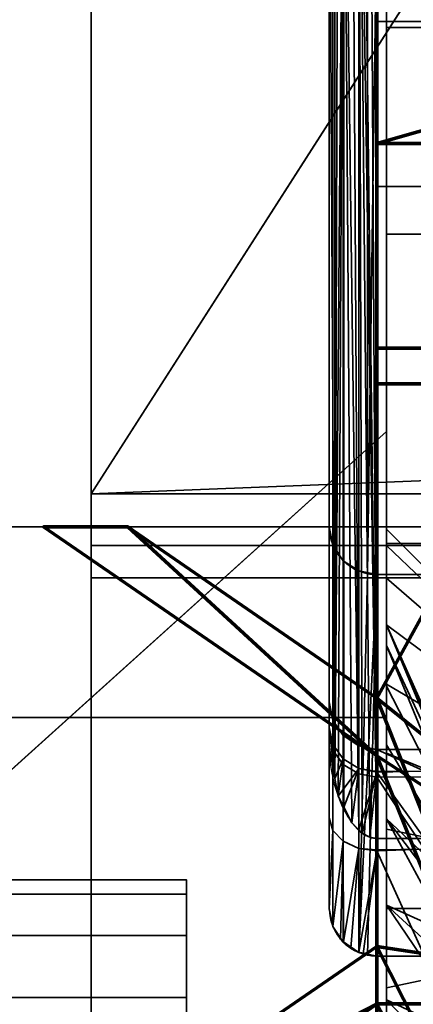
# Model space of a CAD drawing. Header units: millimetres. Extents: x -527 to 5177, y -116 to 161.
# Tile 49 of 256: x -324.75 to -320.62, y -14.31 to -3.98. Entities that reach past the tile are written whole.
import ezdxf

# ---------------------------------------------------------------- set-up
doc = ezdxf.new("R2010")
doc.units = ezdxf.units.MM
doc.layers.add('151', color=7, linetype='Continuous', true_color=0xffffff)

# ---------------------------------------------------------------- blocks, each defined once
blk = doc.blocks.new('UG_SURFACE_001')
at = {"layer": '151', "color": 252, "linetype": 'Continuous', "lineweight": 35}
for points in [[(527, -9.3, 2212.25), (527, 142.4, 2212.25), (-527, 142.4, 2212.25), (-527, -9.3, 2212.25)], [(-377, -9.3, 2062.25), (-377, 142.4, 2062.25), (377, 142.4, 2062.25), (377, -9.3, 2062.25)], [(527, -9.3, 2212.25), (-527, -9.3, 2212.25), (-377, -9.3, 2062.25), (377, -9.3, 2062.25)]]:
    blk.add_3dface(points, dxfattribs=at)
blk = doc.blocks.new('UG_SURFACE_014')
at = {"layer": '151', "color": 252, "linetype": 'Continuous', "lineweight": 35}
for points in [[(-320.9, -4.061, 1195.827), (-317.9, -4.061, 1195.827), (-317.9, -3.3, 1192), (-320.9, -3.3, 1192)], [(-320.9, -3.3, 977), (-317.9, -3.3, 977), (-317.9, -4.061, 973.173), (-320.9, -4.061, 973.173)], [(-320.9, -11.3, 1037), (-320.9, -3.3, 977), (-320.9, -10.327, 1012.523)], [(-320.9, -10.545, 1010.455), (-320.9, -3.3, 977), (-320.9, -9.322, 979.918), (-320.9, -9.836, 981.5)], [(-320.9, -3.3, 977), (-320.9, -4.061, 973.173), (-320.9, -10.327, 976.823), (-320.9, -9.496, 978.264)], [(-320.9, -9.496, 978.264), (-320.9, -9.322, 979.918), (-320.9, -3.3, 977)], [(-320.9, -3.3, 977), (-320.9, -10.545, 1010.455), (-320.9, -10.327, 1012.523)], [(-320.9, -19.05, 1091.75), (-320.9, -3.3, 1091.75), (-320.9, -11.3, 1067), (-320.9, -18.8, 1067)], [(-320.9, -4.061, 1195.827), (-320.9, -3.3, 1192), (-320.9, -9.322, 1189.918), (-320.9, -9.836, 1191.5)], [(-320.9, -3.3, 1192), (-320.9, -9.496, 1188.264), (-320.9, -9.322, 1189.918)], [(-320.9, -10.327, 1186.823), (-320.9, -9.496, 1188.264), (-320.9, -3.3, 1192), (-320.9, -16.8, 1147.5)], [(-320.9, -3.3, 1192), (-320.9, -8.3, 1144), (-320.9, -16.8, 1144), (-320.9, -16.8, 1147.5)], [(-320.9, -3.3, 1192), (-320.9, -3.3, 1091.75), (-320.9, -8.3, 1120), (-320.9, -8.3, 1144)], [(-320.9, -3.3, 1091.75), (-320.9, -16.8, 1116.5), (-320.9, -16.8, 1120), (-320.9, -8.3, 1120)], [(-320.9, -3.3, 1091.75), (-320.9, -19.05, 1091.75), (-320.9, -19.05, 1116.5), (-320.9, -16.8, 1116.5)], [(-320.9, -11.3, 1037), (-320.9, -11.3, 1067), (-320.9, -3.3, 1091.75), (-320.9, -3.3, 977)], [(-320.9, -6.229, 1199.071), (-317.9, -6.229, 1199.071), (-317.9, -4.061, 1195.827), (-320.9, -4.061, 1195.827)], [(-320.9, -4.061, 973.173), (-317.9, -4.061, 973.173), (-317.9, -6.229, 969.929), (-320.9, -6.229, 969.929)], [(-320.9, -11.673, 975.846), (-320.9, -10.327, 976.823), (-320.9, -4.061, 973.173), (-320.9, -6.229, 969.929)], [(-320.9, -9.836, 1191.5), (-320.9, -10.949, 1192.736), (-320.9, -6.229, 1199.071), (-320.9, -4.061, 1195.827)], [(-320.9, -9.473, 1201.239), (-317.9, -9.473, 1201.239), (-317.9, -6.229, 1199.071), (-320.9, -6.229, 1199.071)], [(-320.9, -6.229, 969.929), (-317.9, -6.229, 969.929), (-317.9, -9.473, 967.761), (-320.9, -9.473, 967.761)], [(-320.9, -6.229, 969.929), (-320.9, -9.473, 967.761), (-320.9, -11.673, 975.846)], [(-320.9, -10.949, 1192.736), (-320.9, -12.468, 1193.413), (-320.9, -9.473, 1201.239), (-320.9, -6.229, 1199.071)], [(-330.344, -16.8, 1120), (-320.9, -8.3, 1120), (-320.9, -16.8, 1120)], [(-320.9, -8.3, 1144), (-330.344, -16.8, 1144), (-320.9, -16.8, 1144)], [(-330.344, -16.8, 1144), (-320.9, -8.3, 1144), (-320.9, -8.3, 1120), (-330.344, -16.8, 1120)], [(-319.4, -10.922, 978.727), (-319.4, -10.814, 979.761), (-320.9, -9.322, 979.918), (-320.9, -9.496, 978.264)], [(-319.4, -10.814, 979.761), (-319.4, -11.135, 980.75), (-320.9, -9.836, 981.5), (-320.9, -9.322, 979.918)], [(-319.4, -10.922, 1188.727), (-319.4, -10.814, 1189.761), (-320.9, -9.322, 1189.918), (-320.9, -9.496, 1188.264)], [(-319.4, -10.814, 1189.761), (-319.4, -11.135, 1190.75), (-320.9, -9.836, 1191.5), (-320.9, -9.322, 1189.918)], [(-320.9, -13.3, 1202), (-317.9, -13.3, 1202), (-317.9, -9.473, 1201.239), (-320.9, -9.473, 1201.239)], [(-320.9, -9.473, 967.761), (-317.9, -9.473, 967.761), (-317.9, -13.3, 967), (-320.9, -13.3, 967)], [(-320.9, -13.3, 975.5), (-320.9, -11.673, 975.846), (-320.9, -9.473, 967.761), (-320.9, -13.3, 967)], [(-320.9, -13.3, 1202), (-320.9, -9.473, 1201.239), (-320.9, -12.468, 1193.413)], [(-319.4, -11.442, 977.827), (-319.4, -10.922, 978.727), (-320.9, -9.496, 978.264), (-320.9, -10.327, 976.823)], [(-319.4, -11.442, 1187.827), (-319.4, -10.922, 1188.727), (-320.9, -9.496, 1188.264), (-320.9, -10.327, 1186.823)], [(-319.4, -11.135, 980.75), (-319.4, -11.831, 981.523), (-320.9, -10.949, 982.736), (-320.9, -9.836, 981.5)], [(-319.4, -11.135, 1190.75), (-319.4, -11.831, 1191.523), (-320.9, -10.949, 1192.736), (-320.9, -9.836, 1191.5)], [(-320.9, -10.545, 1010.455), (-320.9, -9.836, 981.5), (-320.9, -10.949, 982.736)], [(-319.4, -12.283, 977.216), (-319.4, -11.442, 977.827), (-320.9, -10.327, 976.823), (-320.9, -11.673, 975.846)], [(-319.4, -12.283, 1187.216), (-319.4, -11.442, 1187.827), (-320.9, -10.327, 1186.823), (-320.9, -11.673, 1185.846)], [(-320.9, -10.327, 1012.523), (-319.898, -12.565, 1012.287), (-319.898, -12.742, 1012.831)], [(-320.9, -10.327, 1012.523), (-320.9, -10.545, 1010.455), (-319.898, -12.685, 1011.15), (-319.898, -12.625, 1011.719)], [(-319.898, -12.625, 1011.719), (-319.898, -12.565, 1012.287), (-320.9, -10.327, 1012.523)], [(-319.898, -12.742, 1012.831), (-319.898, -12.918, 1013.375), (-320.9, -10.97, 1014.5), (-320.9, -10.327, 1012.523)], [(-320.9, -10.327, 1012.523), (-320.9, -10.97, 1014.5), (-320.9, -11.3, 1037)], [(-320.9, -11.673, 1185.846), (-320.9, -10.327, 1186.823), (-320.9, -16.8, 1147.5)], [(-320.9, -10.545, 1010.455), (-320.9, -11.584, 1008.654), (-319.898, -13.256, 1010.16), (-319.898, -12.97, 1010.655)], [(-319.898, -12.97, 1010.655), (-319.898, -12.685, 1011.15), (-320.9, -10.545, 1010.455)], [(-320.9, -11.584, 1008.654), (-320.9, -10.545, 1010.455), (-320.9, -10.949, 982.736)], [(-319.4, -11.831, 981.523), (-319.4, -12.78, 981.945), (-320.9, -12.468, 983.413), (-320.9, -10.949, 982.736)], [(-319.4, -11.831, 1191.523), (-319.4, -12.78, 1191.945), (-320.9, -12.468, 1193.413), (-320.9, -10.949, 1192.736)], [(-320.9, -10.949, 982.736), (-320.9, -12.468, 983.413), (-320.9, -13.266, 1007.432), (-320.9, -11.584, 1008.654)], [(-320.9, -12.361, 1016.045), (-320.9, -10.97, 1014.5), (-319.898, -12.918, 1013.375), (-319.898, -13.301, 1013.8)], [(-320.9, -10.97, 1014.5), (-320.9, -12.361, 1016.045), (-320.9, -11.3, 1037)], [(-320.9, -11.3, 1037), (-340.9, -11.3, 1037), (-340.9, -11.3, 1067), (-320.9, -11.3, 1067)], [(-320.9, -18.8, 1037), (-340.9, -18.8, 1037), (-340.9, -11.3, 1037), (-320.9, -11.3, 1037)], [(-320.9, -11.3, 1067), (-340.9, -11.3, 1067), (-340.9, -18.8, 1067), (-320.9, -18.8, 1067)], [(-320.9, -11.3, 1037), (-320.9, -12.361, 1016.045), (-320.9, -14.26, 1016.891)], [(-320.9, -14.26, 1016.891), (-320.9, -16.34, 1016.891), (-320.9, -18.8, 1037), (-320.9, -11.3, 1037)], [(-319.898, -13.719, 1009.824), (-319.898, -13.256, 1010.16), (-320.9, -11.584, 1008.654), (-320.9, -13.266, 1007.432)], [(-319.4, -13.3, 977), (-319.4, -12.283, 977.216), (-320.9, -11.673, 975.846), (-320.9, -13.3, 975.5)], [(-319.4, -13.3, 1187), (-319.4, -12.283, 1187.216), (-320.9, -11.673, 1185.846), (-320.9, -13.3, 1185.5)], [(-320.9, -13.3, 1185.5), (-320.9, -11.673, 1185.846), (-320.9, -16.8, 1147.5)], [(-320.9, -12.361, 1016.045), (-319.898, -13.684, 1014.225), (-319.898, -14.206, 1014.457)], [(-319.898, -13.301, 1013.8), (-319.898, -13.684, 1014.225), (-320.9, -12.361, 1016.045)], [(-319.898, -14.206, 1014.457), (-319.898, -14.728, 1014.69), (-320.9, -14.26, 1016.891), (-320.9, -12.361, 1016.045)], [(-319.4, -12.78, 981.945), (-319.4, -13.82, 981.945), (-320.9, -14.132, 983.413), (-320.9, -12.468, 983.413)], [(-319.4, -12.78, 1191.945), (-319.4, -13.82, 1191.945), (-320.9, -14.132, 1193.413), (-320.9, -12.468, 1193.413)], [(-320.9, -15.3, 1007), (-320.9, -13.266, 1007.432), (-320.9, -12.468, 983.413), (-320.9, -14.132, 983.413)], [(-320.9, -12.468, 1193.413), (-320.9, -14.132, 1193.413), (-320.9, -17.127, 1201.239), (-320.9, -13.3, 1202)], [(-320.9, -13.266, 1007.432), (-319.898, -14.181, 1009.488), (-319.898, -13.719, 1009.824)], [(-320.9, -13.266, 1007.432), (-320.9, -15.3, 1007), (-319.898, -15.3, 1009.25), (-319.898, -14.741, 1009.369)], [(-319.898, -14.741, 1009.369), (-319.898, -14.181, 1009.488), (-320.9, -13.266, 1007.432)], [(-320.9, -17.127, 1201.239), (-317.9, -17.127, 1201.239), (-317.9, -13.3, 1202), (-320.9, -13.3, 1202)], [(-320.9, -13.3, 967), (-317.9, -13.3, 967), (-317.9, -17.127, 967.761), (-320.9, -17.127, 967.761)], [(-319.4, -14.317, 977.216), (-319.4, -13.3, 977), (-320.9, -13.3, 975.5), (-320.9, -14.927, 975.846)], [(-319.4, -14.317, 1187.216), (-319.4, -13.3, 1187), (-320.9, -13.3, 1185.5), (-320.9, -14.927, 1185.846)], [(-320.9, -13.3, 975.5), (-320.9, -13.3, 967), (-320.9, -17.127, 967.761)], [(-320.9, -17.127, 967.761), (-320.9, -19.05, 969.046), (-320.9, -14.927, 975.846), (-320.9, -13.3, 975.5)], [(-320.9, -16.8, 1147.5), (-320.9, -19.05, 1147.5), (-320.9, -14.927, 1185.846), (-320.9, -13.3, 1185.5)], [(-319.4, -13.82, 981.945), (-319.4, -14.769, 981.523), (-320.9, -15.651, 982.736), (-320.9, -14.132, 983.413)], [(-319.4, -13.82, 1191.945), (-319.4, -14.769, 1191.523), (-320.9, -15.651, 1192.736), (-320.9, -14.132, 1193.413)], [(-320.9, -17.334, 1007.432), (-320.9, -14.132, 983.413), (-320.9, -15.651, 982.736)], [(-320.9, -14.132, 983.413), (-320.9, -17.334, 1007.432), (-320.9, -15.3, 1007)], [(-320.9, -14.132, 1193.413), (-320.9, -15.651, 1192.736), (-320.9, -19.05, 1199.954), (-320.9, -17.127, 1201.239)], [(-320.9, -14.26, 1016.891), (-319.898, -14.728, 1014.69), (-319.898, -15.3, 1014.69)], [(-319.898, -15.3, 1014.69), (-319.898, -15.872, 1014.69), (-320.9, -16.34, 1016.891), (-320.9, -14.26, 1016.891)]]:
    blk.add_3dface(points, dxfattribs=at)
blk = doc.blocks.new('UG_SURFACE_015')
at = {"layer": '151', "color": 35, "linetype": 'Continuous', "lineweight": 35}
for points in [[(-321, -3.999, 1195.651), (-317, -3.999, 1195.651), (-317, -2.9, 1197.459), (-321, -2.9, 1197.459)], [(-321, -2.9, 1197.459), (-321, -2.9, 971.541), (-321, -3.999, 973.349)], [(-321, -3.999, 973.349), (-321, -5.728, 974.569), (-321, -2.9, 1197.459)], [(-321, -3.999, 1195.651), (-321, -2.9, 1197.459), (-321, -5.728, 974.569)], [(-321, -2.9, 971.541), (-317, -2.9, 971.541), (-317, -3.999, 973.349), (-321, -3.999, 973.349)], [(-321, -5.728, 1194.431), (-317, -5.728, 1194.431), (-317, -3.999, 1195.651), (-321, -3.999, 1195.651)], [(-321, -5.728, 1194.431), (-321, -3.999, 1195.651), (-321, -5.728, 974.569)], [(-321, -3.999, 973.349), (-317, -3.999, 973.349), (-317, -5.728, 974.569), (-321, -5.728, 974.569)], [(-317, -5.728, 1194.431), (-321, -5.728, 1194.431), (-321, -7.8, 1194), (-318, -7.8, 1194)], [(-321, -7.8, 1194), (-321, -5.728, 974.569), (-321, -7.8, 975)], [(-321, -7.8, 1194), (-321, -5.728, 1194.431), (-321, -5.728, 974.569)], [(-318, -7.8, 975), (-321, -7.8, 975), (-321, -5.728, 974.569), (-317, -5.728, 974.569)], [(-318, -17.6, 1194), (-318, -7.8, 1194), (-321, -7.8, 1194), (-321, -17.6, 1194)], [(-321, -17.6, 1194), (-321, -7.8, 1194), (-321, -7.8, 975), (-321, -17.6, 975)], [(-318, -7.8, 975), (-318, -17.6, 975), (-321, -17.6, 975), (-321, -7.8, 975)]]:
    blk.add_3dface(points, dxfattribs=at)
blk = doc.blocks.new('UG_SURFACE_016')
at = {"layer": '151', "color": 254, "linetype": 'Continuous', "lineweight": 35}
for points in [[(-321.155, -0.088, 30.475), (-321.19, -0.124, 30.459), (-321, -12.568, 30.5)], [(-321.074, -0.045, 30.495), (-321.155, -0.088, 30.475), (-321, -12.568, 30.5)], [(-321, -12.568, 30.5), (-321, -0.032, 30.5), (-321.074, -0.045, 30.495)], [(-321, -0.032, 30.5), (-321, -12.568, 30.5), (-320.5, -12.568, 30.5), (-320.5, -0.032, 30.5)], [(-321.263, -0.198, 30.425), (-321.346, -0.359, 30.347), (-321.19, -12.476, 30.459)], [(-321.19, -12.476, 30.459), (-321.19, -0.124, 30.459), (-321.263, -0.198, 30.425)], [(-321.19, -0.124, 30.459), (-321.155, -12.512, 30.475), (-321.074, -12.555, 30.495)], [(-321.19, -0.124, 30.459), (-321.19, -12.476, 30.459), (-321.155, -12.512, 30.475)], [(-321.074, -12.555, 30.495), (-321, -12.568, 30.5), (-321.19, -0.124, 30.459)], [(-321.5, -3.3, 24), (-321.5, -9.3, 24), (-321.5, -1.133, 26.521), (-321.5, -0.249, 25.247)], [(-321.347, -0.36, 30.347), (-321.441, -11.938, 30.186), (-321.407, -12.125, 30.29)], [(-321.441, -11.938, 30.186), (-321.347, -0.36, 30.347), (-321.407, -0.475, 30.29)], [(-321.407, -12.125, 30.29), (-321.347, -12.24, 30.347), (-321.347, -0.36, 30.347)], [(-321.346, -0.359, 30.347), (-321.347, -0.36, 30.347), (-321.347, -12.24, 30.347), (-321.263, -12.402, 30.425)], [(-321.263, -12.402, 30.425), (-321.19, -12.476, 30.459), (-321.346, -0.359, 30.347)], [(-321.407, -0.475, 30.29), (-321.441, -0.662, 30.186), (-321.441, -11.938, 30.186)], [(-321.441, -11.934, 30.184), (-321.441, -0.666, 30.184), (-321.5, -0.993, 30.002)], [(-321.441, -0.662, 30.186), (-321.441, -0.666, 30.184), (-321.441, -11.934, 30.184), (-321.441, -11.938, 30.186)], [(-321.5, -0.993, 30.002), (-321.5, -0.997, 30), (-321.5, -11.603, 30), (-321.5, -11.607, 30.002)], [(-321.5, -11.607, 30.002), (-321.441, -11.934, 30.184), (-321.5, -0.993, 30.002)], [(-321.5, -9.3, 24), (-321.5, -0.997, 30), (-321.5, -1.197, 29.563)], [(-321.5, -0.997, 30), (-321.5, -11.135, 28.036), (-321.5, -11.403, 29.563)], [(-321.5, -11.467, 26.521), (-321.5, -11.135, 28.036), (-321.5, -0.997, 30), (-321.5, -9.3, 24)], [(-321.5, -11.403, 29.563), (-321.5, -11.603, 30), (-321.5, -0.997, 30)], [(-321.5, -1.465, 28.036), (-321.5, -1.133, 26.521), (-321.5, -9.3, 24)], [(-321.5, -1.197, 29.563), (-321.5, -1.465, 28.036), (-321.5, -9.3, 24)], [(-321.191, -2.838, 12.538), (-321.191, -9.762, 12.538), (-321.354, -9.654, 12.646), (-321.354, -2.946, 12.646)], [(-321.098, -9.79, 12.51), (-321.191, -9.762, 12.538), (-321.191, -2.838, 12.538), (-321.098, -2.81, 12.51)], [(-321, -2.8, 12.5), (-321, -9.8, 12.5), (-321.098, -9.79, 12.51)], [(-321.098, -2.81, 12.51), (-321, -2.8, 12.5), (-321.098, -9.79, 12.51)], [(-321, -9.8, 12.5), (-321, -2.8, 12.5), (-320.5, -2.8, 12.5), (-320.5, -9.8, 12.5)], [(-321.354, -2.946, 12.646), (-321.354, -9.654, 12.646), (-321.462, -9.491, 12.809), (-321.462, -3.109, 12.809)], [(-321.462, -3.109, 12.809), (-321.462, -9.491, 12.809), (-321.5, -9.3, 13), (-321.5, -3.3, 13)], [(-321.5, -3.3, 24), (-321.5, -3.3, 13), (-321.5, -9.3, 13), (-321.5, -9.3, 24)], [(-321.5, -13.3, 24), (-321.5, -9.3, 24), (-321.462, -9.491, 23.809), (-321.462, -13.491, 23.809)], [(-321.5, -9.3, 24), (-321.5, -9.3, 13), (-321.462, -9.491, 12.809), (-321.462, -9.491, 23.809)], [(-321.5, -9.3, 24), (-321.5, -13.3, 24), (-321.5, -13.3, 24.565), (-321.5, -12.351, 25.247)], [(-321.5, -12.351, 25.247), (-321.5, -11.467, 26.521), (-321.5, -9.3, 24)], [(-321.462, -13.491, 23.809), (-321.462, -9.491, 23.809), (-321.354, -9.654, 23.646), (-321.354, -13.654, 23.646)], [(-321.462, -9.491, 23.809), (-321.462, -9.491, 12.809), (-321.354, -9.654, 12.646), (-321.354, -9.654, 23.646)], [(-321.354, -13.654, 23.646), (-321.354, -9.654, 23.646), (-321.191, -9.762, 23.538), (-321.191, -13.762, 23.538)], [(-321.354, -9.654, 23.646), (-321.354, -9.654, 12.646), (-321.191, -9.762, 12.538), (-321.191, -9.762, 23.538)], [(-321.191, -13.762, 23.538), (-321.191, -9.762, 23.538), (-321.098, -9.79, 23.51)], [(-321, -9.8, 23.5), (-321.098, -9.79, 23.51), (-321.191, -9.762, 12.538)], [(-321.191, -9.762, 12.538), (-321.098, -9.79, 12.51), (-321, -9.8, 23.5)], [(-321.098, -9.79, 23.51), (-321.191, -9.762, 23.538), (-321.191, -9.762, 12.538)], [(-321.191, -13.762, 23.538), (-321.098, -9.79, 23.51), (-321, -9.8, 23.5)], [(-321, -9.8, 23.5), (-321.098, -13.79, 23.51), (-321.191, -13.762, 23.538)], [(-321.098, -9.79, 12.51), (-321, -9.8, 12.5), (-321, -9.8, 23.5)], [(-321, -9.8, 23.5), (-321, -13.8, 23.5), (-321.098, -13.79, 23.51)], [(-321, -13.8, 23.5), (-321, -9.8, 23.5), (-320.5, -9.8, 23.5), (-320.5, -13.8, 23.5)], [(-321, -9.8, 23.5), (-321, -9.8, 12.5), (-320.5, -9.8, 12.5), (-320.5, -9.8, 23.5)], [(-321.5, -11.403, 29.563), (-321.5, -11.135, 28.036), (-321.462, -11.326, 28.04), (-321.462, -11.582, 29.494)], [(-321.5, -11.135, 28.036), (-321.5, -11.467, 26.521), (-321.462, -11.642, 26.598), (-321.462, -11.326, 28.04)], [(-321.462, -11.582, 29.494), (-321.462, -11.326, 28.04), (-321.354, -11.488, 28.044), (-321.354, -11.733, 29.436)], [(-321.462, -11.326, 28.04), (-321.462, -11.642, 26.598), (-321.354, -11.791, 26.663), (-321.354, -11.488, 28.044)], [(-321.5, -11.403, 29.563), (-321.441, -11.934, 30.184), (-321.5, -11.607, 30.002)], [(-321.441, -11.934, 30.184), (-321.5, -11.403, 29.563), (-321.462, -11.582, 29.494)], [(-321.5, -11.607, 30.002), (-321.5, -11.603, 30), (-321.5, -11.403, 29.563)], [(-321.5, -11.467, 26.521), (-321.5, -12.351, 25.247), (-321.462, -12.484, 25.384), (-321.462, -11.642, 26.598)], [(-321.354, -11.733, 29.436), (-321.354, -11.488, 28.044), (-321.191, -11.596, 28.046), (-321.191, -11.834, 29.397)], [(-321.354, -11.488, 28.044), (-321.354, -11.791, 26.663), (-321.191, -11.89, 26.706), (-321.191, -11.596, 28.046)], [(-321.462, -11.582, 29.494), (-321.441, -11.938, 30.186), (-321.441, -11.934, 30.184)], [(-321.441, -11.938, 30.186), (-321.462, -11.582, 29.494), (-321.354, -11.733, 29.436)], [(-321.462, -11.642, 26.598), (-321.462, -12.484, 25.384), (-321.354, -12.597, 25.501), (-321.354, -11.791, 26.663)], [(-321, -11.924, 26.729), (-321, -11.636, 28.039), (-321.191, -11.596, 28.046), (-321.191, -11.89, 26.706)], [(-321.191, -11.834, 29.397), (-321.191, -11.596, 28.046), (-321, -11.634, 28.047), (-321, -11.865, 29.359)], [(-321, -11.636, 28.039), (-321, -11.634, 28.047), (-321.191, -11.596, 28.046)], [(-320.5, -11.861, 29.36), (-321, -11.865, 29.359), (-321, -11.634, 28.047)], [(-321, -11.634, 28.047), (-320.5, -11.635, 28.038), (-320.5, -11.861, 29.36)], [(-321, -11.634, 28.047), (-321, -11.636, 28.039), (-320.5, -11.635, 28.038)], [(-320.5, -11.635, 28.038), (-321, -11.636, 28.039), (-321, -11.924, 26.729), (-320.5, -11.922, 26.729)], [(-321.354, -11.733, 29.436), (-321.407, -12.125, 30.29), (-321.441, -11.938, 30.186)], [(-321.407, -12.125, 30.29), (-321.354, -11.733, 29.436), (-321.191, -11.834, 29.397)], [(-321.191, -11.834, 29.397), (-321.347, -12.24, 30.347), (-321.407, -12.125, 30.29)], [(-321.354, -11.791, 26.663), (-321.354, -12.597, 25.501), (-321.191, -12.672, 25.579), (-321.191, -11.89, 26.706)], [(-321.263, -12.402, 30.425), (-321.347, -12.24, 30.347), (-321.191, -11.834, 29.397)], [(-321.191, -11.834, 29.397), (-321.19, -12.476, 30.459), (-321.263, -12.402, 30.425)], [(-321.191, -11.834, 29.397), (-321.19, -12.476, 30.459), (-321.19, -12.476, 30.459)], [(-321.19, -12.476, 30.459), (-321.191, -11.834, 29.397), (-321, -11.87, 29.383)], [(-321, -11.865, 29.359), (-321, -11.87, 29.383), (-321.191, -11.834, 29.397)], [(-321, -11.87, 29.383), (-321.155, -12.512, 30.475), (-321.19, -12.476, 30.459)], [(-321.074, -12.555, 30.495), (-321.155, -12.512, 30.475), (-321, -11.87, 29.383)], [(-321, -11.87, 29.383), (-321, -12.568, 30.5), (-321.074, -12.555, 30.495)], [(-321, -11.87, 29.383), (-320.5, -11.861, 29.36), (-320.5, -12.568, 30.5)], [(-321, -11.87, 29.383), (-321, -11.865, 29.359), (-320.5, -11.861, 29.36)], [(-320.5, -12.568, 30.5), (-321, -12.568, 30.5), (-321, -11.87, 29.383)], [(-321.191, -11.89, 26.706), (-321, -11.925, 26.721), (-321, -11.924, 26.729)], [(-321, -12.685, 25.626), (-321, -11.925, 26.721), (-321.191, -11.89, 26.706), (-321.191, -12.672, 25.579)], [(-320.5, -12.681, 25.623), (-320.5, -11.922, 26.729), (-321, -11.925, 26.721)], [(-320.5, -11.922, 26.729), (-321, -11.924, 26.729), (-321, -11.925, 26.721)], [(-321, -11.925, 26.721), (-321, -12.685, 25.626), (-320.5, -12.681, 25.623)], [(-321.462, -12.484, 25.384), (-321.5, -12.351, 25.247), (-321.5, -13.3, 24.565)], [(-321.462, -12.484, 25.384), (-321.5, -13.304, 24.567), (-321.464, -13.485, 24.68)], [(-321.5, -13.3, 24.565), (-321.5, -13.304, 24.567), (-321.462, -12.484, 25.384)], [(-321.464, -13.485, 24.68), (-321.461, -13.491, 24.683), (-321.462, -12.484, 25.384)], [(-321.354, -12.597, 25.501), (-321.462, -12.484, 25.384), (-321.461, -13.491, 24.683)], [(-321.461, -13.491, 24.683), (-321.461, -13.491, 24.683), (-321.462, -12.484, 25.384)], [(-321.461, -13.491, 24.683), (-321.382, -13.623, 24.767), (-321.354, -12.597, 25.501)], [(-321.382, -13.623, 24.767), (-321.351, -13.65, 24.785), (-321.354, -12.597, 25.501)], [(-321.191, -12.672, 25.579), (-321.354, -12.597, 25.501), (-321.351, -13.65, 24.785)], [(-321.351, -13.65, 24.785), (-321.351, -13.65, 24.785), (-321.354, -12.597, 25.501)], [(-321.351, -13.65, 24.785), (-321.274, -13.718, 24.83), (-321.191, -12.672, 25.579)], [(-321.274, -13.718, 24.83), (-321.189, -13.758, 24.856), (-321.191, -12.672, 25.579)], [(-321.191, -12.672, 25.579), (-321, -12.698, 25.606), (-321, -12.685, 25.626)], [(-321, -12.698, 25.606), (-321.191, -12.672, 25.579), (-321.189, -13.758, 24.856)], [(-321.189, -13.758, 24.856), (-321.189, -13.758, 24.856), (-321.191, -12.672, 25.579)], [(-321.189, -13.758, 24.856), (-321.145, -13.778, 24.87), (-321, -12.698, 25.606)], [(-321.145, -13.778, 24.87), (-321, -13.8, 24.884), (-321, -12.698, 25.606)], [(-320.5, -13.8, 24.884), (-320.5, -12.681, 25.623), (-321, -12.698, 25.606)], [(-320.5, -12.681, 25.623), (-321, -12.685, 25.626), (-321, -12.698, 25.606)], [(-321, -12.698, 25.606), (-321, -13.8, 24.884), (-320.5, -13.8, 24.884)], [(-321.5, -13.304, 24.567), (-321.5, -13.3, 24.565), (-321.5, -13.3, 24)], [(-321.5, -13.3, 24), (-321.462, -13.491, 23.809), (-321.5, -13.304, 24.567)], [(-321.464, -13.485, 24.68), (-321.5, -13.304, 24.567), (-321.462, -13.491, 23.809)], [(-321.462, -13.491, 23.809), (-321.461, -13.491, 24.683), (-321.464, -13.485, 24.68)], [(-321.461, -13.491, 24.683), (-321.461, -13.491, 24.683), (-321.462, -13.491, 23.809), (-321.354, -13.654, 23.646)], [(-321.382, -13.623, 24.767), (-321.461, -13.491, 24.683), (-321.354, -13.654, 23.646)], [(-321.354, -13.654, 23.646), (-321.351, -13.65, 24.785), (-321.382, -13.623, 24.767)], [(-321.351, -13.65, 24.785), (-321.351, -13.65, 24.785), (-321.354, -13.654, 23.646), (-321.191, -13.762, 23.538)], [(-321.274, -13.718, 24.83), (-321.351, -13.65, 24.785), (-321.191, -13.762, 23.538)], [(-321.191, -13.762, 23.538), (-321.189, -13.758, 24.856), (-321.274, -13.718, 24.83)], [(-321.189, -13.758, 24.856), (-321.189, -13.758, 24.856), (-321.191, -13.762, 23.538), (-321.098, -13.79, 23.51)], [(-321.145, -13.778, 24.87), (-321.189, -13.758, 24.856), (-321, -13.8, 23.5)], [(-321.098, -13.79, 23.51), (-321, -13.8, 23.5), (-321.189, -13.758, 24.856)], [(-321, -13.8, 23.5), (-321, -13.8, 24.884), (-321.145, -13.778, 24.87)], [(-321, -13.8, 24.884), (-321, -13.8, 23.5), (-320.5, -13.8, 23.5), (-320.5, -13.8, 24.884)]]:
    blk.add_3dface(points, dxfattribs=at)
blk = doc.blocks.new('UG_SURFACE_023')
at = {"layer": '151', "color": 18, "linetype": 'Continuous', "lineweight": 70}
for points in [[(-321, -11.094, 30.5), (-321, -2.7, 30.5), (-317.2, -2.7, 30.5), (-317.2, -4.2, 30.5)], [(-321, -11.094, 967.748), (-321, -3.599, 972.865), (-321, -2.7, 970.815)], [(-321, -2.7, 970.815), (-321, -2.7, 30.5), (-321, -11.094, 30.5), (-321, -11.094, 967.748)], [(-321, -3.599, 972.865), (-321, -5.278, 974.347), (-317.2, -4.2, 973.552)], [(-317.2, -4.2, 973.552), (-317.2, -3.599, 972.865), (-321, -3.599, 972.865)], [(-321, -7.424, 974.986), (-321, -5.278, 974.347), (-321, -3.599, 972.865), (-321, -11.094, 967.748)], [(-321, -5.278, 974.347), (-317, -5.278, 974.347), (-317, -4.2, 973.552), (-317.2, -4.2, 973.552)], [(-321, -11.094, 30.5), (-317.2, -4.2, 30.5), (-317, -4.2, 30.5), (-317, -14.3, 30.5)], [(-321, -7.424, 974.986), (-317, -7.424, 974.986), (-317, -5.278, 974.347), (-321, -5.278, 974.347)], [(-317, -7.424, 974.986), (-321, -7.424, 974.986), (-321, -7.8, 975), (-318, -7.8, 975)], [(-321, -11.094, 967.748), (-321, -7.8, 975), (-321, -7.424, 974.986)], [(-318, -17.6, 975), (-318, -7.8, 975), (-321, -7.8, 975), (-321, -17.6, 975)], [(-321, -11.094, 967.748), (-321, -11.7, 968.02), (-321, -17.6, 975), (-321, -7.8, 975)], [(-323.616, -9.3, 967.202), (-324.5, -9.3, 967.202), (-321, -11.7, 968.02)], [(-324.5, -9.3), (-321, -11.7), (-321, -11.7, 30.5)], [(-321, -11.7, 30.5), (-321, -11.7, 968.02), (-324.5, -9.3, 967.202), (-324.5, -9.3)], [(-321, -11.094), (-321, -11.7), (-324.5, -9.3), (-323.616, -9.3)], [(-324.5, -9.3, 967.202), (-323.616, -9.3, 967.202), (-323.616, -9.3), (-324.5, -9.3)], [(-321, -11.7, 968.02), (-321, -11.094, 967.748), (-323.616, -9.3, 967.202)], [(-323.616, -9.3), (-323.616, -9.3, 967.202), (-321, -11.094, 967.748), (-321, -11.094, 30.5)], [(-321, -11.094, 30.5), (-321, -11.094), (-323.616, -9.3)], [(-317, -14.3, 30.5), (-321, -11.7, 30.5), (-321, -11.094, 30.5)], [(-321, -11.7, 30.5), (-321, -11.7), (-321, -11.094), (-321, -11.094, 30.5)], [(-317, -14.3, 30.5), (-321, -13.7, 30.5), (-321, -11.7, 30.5)], [(-321, -11.7, 968.02), (-321, -11.7, 30.5), (-321, -13.7, 30.5), (-321, -13.7, 969.316)], [(-321, -13.7, 969.316), (-321, -14.306, 969.865), (-321, -17.6, 975), (-321, -11.7, 968.02)], [(-324.5, -16.1), (-321, -13.7), (-321, -14.3)], [(-324.5, -16.1), (-324.5, -16.1, 972.25), (-321, -13.7, 969.316), (-321, -13.7, 30.5)], [(-321, -13.7, 30.5), (-321, -13.7), (-324.5, -16.1)], [(-321, -14.306, 969.865), (-321, -13.7, 969.316), (-324.5, -16.1, 972.25)], [(-317, -14.3, 30.5), (-321, -14.3, 30.5), (-321, -13.7, 30.5)], [(-321, -14.3, 30.5), (-321, -14.3), (-321, -13.7), (-321, -13.7, 30.5)], [(-321, -14.3), (-321, -14.306), (-323.616, -16.1), (-324.5, -16.1)], [(-321, -14.3), (-321, -14.3, 30.5), (-317, -14.3, 30.5), (-317, -14.3)], [(-317, -14.3), (-317, -21.2), (-317.2, -21.2), (-321, -14.306)], [(-321, -14.306), (-321, -14.3), (-317, -14.3)]]:
    blk.add_3dface(points, dxfattribs=at)
blk = doc.blocks.new('UG_SURFACE_024')
at = {"layer": '151', "color": 18, "linetype": 'Continuous', "lineweight": 70}
for points in [[(-317.2, -4.2, 2017), (-317.2, -2.7, 2017), (-321, -2.7, 2017), (-321, -11.094, 2017)], [(-321, -11.094, 1201.252), (-321, -11.094, 2017), (-321, -2.7, 2017), (-321, -2.7, 1198.185)], [(-321, -2.7, 1198.185), (-321, -3.599, 1196.135), (-321, -11.094, 1201.252)], [(-321, -3.599, 1196.135), (-317.2, -3.599, 1196.135), (-317.2, -4.2, 1195.448)], [(-317.2, -4.2, 1195.448), (-321, -5.278, 1194.653), (-321, -3.599, 1196.135)], [(-321, -11.094, 1201.252), (-321, -3.599, 1196.135), (-321, -5.278, 1194.653), (-321, -7.424, 1194.014)], [(-317.2, -4.2, 1195.448), (-317, -4.2, 1195.448), (-317, -5.278, 1194.653), (-321, -5.278, 1194.653)], [(-321, -11.094, 2017), (-317, -21.2, 2017), (-317, -4.2, 2017), (-317.2, -4.2, 2017)], [(-321, -5.278, 1194.653), (-317, -5.278, 1194.653), (-317, -7.424, 1194.014), (-321, -7.424, 1194.014)], [(-318, -7.8, 1194), (-321, -7.8, 1194), (-321, -7.424, 1194.014), (-317, -7.424, 1194.014)], [(-321, -7.424, 1194.014), (-321, -7.8, 1194), (-321, -11.094, 1201.252)], [(-321, -17.6, 1194), (-321, -7.8, 1194), (-318, -7.8, 1194), (-318, -17.6, 1194)], [(-321, -7.8, 1194), (-321, -17.6, 1194), (-321, -11.7, 1200.98), (-321, -11.094, 1201.252)], [(-321, -11.094, 2017), (-323.616, -9.3, 2017), (-324.5, -9.3, 2017), (-321, -11.7, 2017)], [(-323.616, -9.3, 1201.798), (-324.5, -9.3, 1201.798), (-324.5, -9.3, 2017), (-323.616, -9.3, 2017)], [(-324.5, -9.3, 1201.798), (-321, -11.7, 1200.98), (-321, -11.7, 2017), (-324.5, -9.3, 2017)], [(-321, -11.7, 1200.98), (-324.5, -9.3, 1201.798), (-323.616, -9.3, 1201.798)], [(-321, -11.094, 1201.252), (-323.616, -9.3, 1201.798), (-323.616, -9.3, 2017), (-321, -11.094, 2017)], [(-323.616, -9.3, 1201.798), (-321, -11.094, 1201.252), (-321, -11.7, 1200.98)], [(-321, -11.7, 2017), (-317.2, -21.2, 2017), (-317, -21.2, 2017), (-321, -11.094, 2017)], [(-317.2, -21.2, 2017), (-321, -11.7, 2017), (-321, -13.7, 2017)], [(-321, -11.7, 1200.98), (-321, -17.6, 1194), (-321, -14.306, 1199.135), (-321, -13.7, 1199.684)], [(-321, -13.7, 1199.684), (-321, -13.7, 2017), (-321, -11.7, 2017), (-321, -11.7, 1200.98)], [(-321, -13.7, 2017), (-324.5, -16.1, 2017), (-323.616, -16.1, 2017), (-321, -14.306, 2017)], [(-321, -13.7, 1199.684), (-324.5, -16.1, 1196.75), (-324.5, -16.1, 2017), (-321, -13.7, 2017)], [(-324.5, -16.1, 1196.75), (-321, -13.7, 1199.684), (-321, -14.306, 1199.135)], [(-317.2, -21.2, 2017), (-321, -13.7, 2017), (-321, -14.306, 2017)]]:
    blk.add_3dface(points, dxfattribs=at)
blk = doc.blocks.new('UG_SURFACE_027')
at = {"layer": '151', "color": 6, "linetype": 'Continuous', "lineweight": 35}
for points in [[(-321, -14.3, 30.5), (321, -14.3, 30.5), (321, 1.7, 30.5), (-321, 1.7, 30.5)], [(-321, 1.7), (321, 1.7), (321, -14.3), (-321, -14.3)], [(-321, 1.7, 30.5), (-321, 1.7), (-321, -14.3), (-321, -14.3, 30.5)], [(-321, -14.3), (321, -14.3), (321, -14.3, 30.5), (-321, -14.3, 30.5)]]:
    blk.add_3dface(points, dxfattribs=at)
blk = doc.blocks.new('UG_SURFACE_037')
at = {"layer": '151', "color": 252, "linetype": 'Continuous', "lineweight": 35}
for points in [[(-326.5, 74.62, 2021.75), (-326.5, -26.22, 2021.75), (-258.5, 26.8, 2021.75), (-258.5, 28.8, 2021.75)], [(-325, -26.22, 2020.25), (-325, 74.62, 2020.25), (-258.5, 28.8, 2020.25), (-258.5, 26.8, 2020.25)], [(-78.167, 26.8, 2020.25), (78.167, 28.8, 2020.25), (78.167, 26.8, 2020.25), (-325, -26.22, 2020.25)], [(-246.5, 26.8, 2020.25), (-90.167, 28.8, 2020.25), (-90.167, 26.8, 2020.25), (-325, -26.22, 2020.25)], [(-326.5, -26.22, 2021.75), (326.5, -26.22, 2021.75), (-246.5, 26.8, 2021.75), (-258.5, 26.8, 2021.75)], [(-325, -26.22, 2020.25), (78.167, 26.8, 2020.25), (90.167, 26.8, 2020.25)], [(90.167, 26.8, 2020.25), (246.5, 26.8, 2020.25), (-325, -26.22, 2020.25)], [(-325, -26.22, 2020.25), (-90.167, 26.8, 2020.25), (-78.167, 26.8, 2020.25)], [(-325, -26.22, 2020.25), (-258.5, 26.8, 2020.25), (-246.5, 26.8, 2020.25)], [(325, -26.22, 2020.25), (-325, -26.22, 2020.25), (246.5, 26.8, 2020.25), (258.5, 26.8, 2020.25)], [(-380, -9.3, 2075.25), (380, -9.3, 2075.25), (378.5, -9.3, 2073.75), (-378.5, -9.3, 2073.75)], [(-380, -9.3, 2075.25), (-380, -26.22, 2075.25), (380, -26.22, 2075.25), (380, -9.3, 2075.25)], [(-378.5, -9.3, 2073.75), (378.5, -9.3, 2073.75), (378.5, -26.22, 2073.75), (-378.5, -26.22, 2073.75)]]:
    blk.add_3dface(points, dxfattribs=at)
blk = doc.blocks.new('UG_SURFACE_067')
at = {"layer": '151', "color": 252, "linetype": 'Continuous', "lineweight": 35}
for points in [[(-308, 16.014, -6.75), (-324, 16.014, -6.75), (-324, -8.953, -6.75), (324, -8.953, -6.75)], [(-324, -8.953, -7.75), (-324, 16.014, -7.75), (-308, 16.014, -7.75)], [(-308, 16.014, -7.75), (308, 16.014, -7.75), (-324, -8.953, -7.75)], [(308, 16.014, -7.75), (324, 16.014, -7.75), (324, -8.953, -7.75), (-324, -8.953, -7.75)], [(-324, -8.953, -6.75), (-324, 16.014, -6.75), (-324, 16.014, -7.75), (-324, -8.953, -7.75)], [(-324, -9.835, -6.906), (324, -9.835, -6.906), (324, -8.953, -6.75), (-324, -8.953, -6.75)], [(-324, -8.953, -7.75), (-324, -9.493, -7.845), (-324, -9.835, -6.906), (-324, -8.953, -6.75)], [(-324, -8.953, -7.75), (324, -8.953, -7.75), (324, -9.493, -7.845), (-324, -9.493, -7.845)], [(-324, -9.493, -7.845), (-324, -15.644, -10.084), (-324, -15.986, -9.144), (-324, -9.835, -6.906)], [(-324, -9.493, -7.845), (324, -9.493, -7.845), (324, -15.644, -10.084), (-324, -15.644, -10.084)], [(-324, -15.986, -9.144), (324, -15.986, -9.144), (324, -9.835, -6.906), (-324, -9.835, -6.906)]]:
    blk.add_3dface(points, dxfattribs=at)
blk = doc.blocks.new('UG_SURFACE_082')
at = {"layer": '151', "color": 6, "linetype": 'Continuous', "lineweight": 35}
for points in [[(-323, -13, 1106), (-328, -13, 1106), (-328, -13, 1152), (-323, -13, 1152)], [(-323, -13.152, 1105.235), (-328, -13.152, 1105.235), (-328, -13, 1106), (-323, -13, 1106)], [(-323, -13, 1152), (-328, -13, 1152), (-328, -13.152, 1152.765), (-323, -13.152, 1152.765)], [(-323, -13, 1106), (-323, -15, 1104), (-323, -14.235, 1104.152)], [(-323, -13, 1106), (-323, -26, 1106), (-323, -24, 1104), (-323, -15, 1104)], [(-323, -13, 1152), (-323, -13.152, 1152.765), (-323, -13.586, 1153.414), (-323, -14.235, 1153.848)], [(-323, -14.235, 1153.848), (-323, -15, 1154), (-323, -13, 1152)], [(-323, -13, 1106), (-323, -26, 1119.566), (-323, -26, 1106)], [(-323, -15, 1154), (-323, -24, 1154), (-323, -26, 1152), (-323, -13, 1152)], [(-323, -13, 1106), (-323, -13, 1152), (-323, -26, 1138.434), (-323, -26, 1119.566)], [(-323, -26, 1152), (-323, -26, 1138.434), (-323, -13, 1152)], [(-323, -14.235, 1104.152), (-323, -13.586, 1104.586), (-323, -13.152, 1105.235), (-323, -13, 1106)], [(-323, -13.586, 1104.586), (-328, -13.586, 1104.586), (-328, -13.152, 1105.235), (-323, -13.152, 1105.235)], [(-323, -13.152, 1152.765), (-328, -13.152, 1152.765), (-328, -13.586, 1153.414), (-323, -13.586, 1153.414)], [(-323, -14.235, 1104.152), (-328, -14.235, 1104.152), (-328, -13.586, 1104.586), (-323, -13.586, 1104.586)], [(-323, -13.586, 1153.414), (-328, -13.586, 1153.414), (-328, -14.235, 1153.848), (-323, -14.235, 1153.848)], [(-323, -15, 1104), (-328, -15, 1104), (-328, -14.235, 1104.152), (-323, -14.235, 1104.152)], [(-323, -14.235, 1153.848), (-328, -14.235, 1153.848), (-328, -15, 1154), (-323, -15, 1154)]]:
    blk.add_3dface(points, dxfattribs=at)
blk = doc.blocks.new('UG_SURFACE_083')
at = {"layer": '151', "color": 6, "linetype": 'Continuous', "lineweight": 35}
for points in [[(-323, -13, 1106), (-328, -13, 1106), (-328, -13, 1152), (-323, -13, 1152)], [(-323, -13.152, 1105.235), (-328, -13.152, 1105.235), (-328, -13, 1106), (-323, -13, 1106)], [(-323, -13, 1152), (-328, -13, 1152), (-328, -13.152, 1152.765), (-323, -13.152, 1152.765)], [(-323, -13, 1106), (-323, -15, 1104), (-323, -14.235, 1104.152)], [(-323, -13, 1106), (-323, -26, 1106), (-323, -24, 1104), (-323, -15, 1104)], [(-323, -13, 1152), (-323, -13.152, 1152.765), (-323, -13.586, 1153.414), (-323, -14.235, 1153.848)], [(-323, -14.235, 1153.848), (-323, -15, 1154), (-323, -13, 1152)], [(-323, -13, 1106), (-323, -26, 1119.566), (-323, -26, 1106)], [(-323, -15, 1154), (-323, -24, 1154), (-323, -26, 1152), (-323, -13, 1152)], [(-323, -13, 1106), (-323, -13, 1152), (-323, -26, 1138.434), (-323, -26, 1119.566)], [(-323, -26, 1152), (-323, -26, 1138.434), (-323, -13, 1152)], [(-323, -14.235, 1104.152), (-323, -13.586, 1104.586), (-323, -13.152, 1105.235), (-323, -13, 1106)], [(-323, -13.586, 1104.586), (-328, -13.586, 1104.586), (-328, -13.152, 1105.235), (-323, -13.152, 1105.235)], [(-323, -13.152, 1152.765), (-328, -13.152, 1152.765), (-328, -13.586, 1153.414), (-323, -13.586, 1153.414)], [(-323, -14.235, 1104.152), (-328, -14.235, 1104.152), (-328, -13.586, 1104.586), (-323, -13.586, 1104.586)], [(-323, -13.586, 1153.414), (-328, -13.586, 1153.414), (-328, -14.235, 1153.848), (-323, -14.235, 1153.848)], [(-323, -15, 1104), (-328, -15, 1104), (-328, -14.235, 1104.152), (-323, -14.235, 1104.152)], [(-323, -14.235, 1153.848), (-328, -14.235, 1153.848), (-328, -15, 1154), (-323, -15, 1154)]]:
    blk.add_3dface(points, dxfattribs=at)

msp = doc.modelspace()

# ---------------------------------------------------------------- linework, layer by layer
at = {"layer": '151', "color": 251, "linetype": 'Continuous', "lineweight": -3, "true_color": 0x636466}
for p, q in [((-324, -8.953, -6.75), (-324, 16.014, -6.75)), ((-324, -8.953, -7.75), (-324, 16.014, -7.75)), ((-321, -14.3, 30.5), (-321, 1.7, 30.5)), ((-321, 1.7), (-321, -14.3)), ((-321, -0.032, 30.5), (-321, -12.568, 30.5)), ((-321.5, -11.603, 30), (-321.5, -0.997, 30)), ((-321, -2.7, 2017), (-321, -11.094, 2017)), ((-321, -11.094, 30.5), (-321, -2.7, 30.5)), ((-321, -9.8, 12.5), (-321, -2.8, 12.5)), ((-321.5, -3.3, 13), (-321.5, -9.3, 13)), ((-321, -7.8, 975), (-318, -7.8, 975)), ((-321, -7.8, 1194), (-318, -7.8, 1194)), ((-321, -17.6, 975), (-321, -7.8, 975)), ((-321, -7.8, 1194), (-321, -17.6, 1194)), ((-318, -7.8, 1194), (-321, -7.8, 1194)), ((-318, -7.8, 975), (-321, -7.8, 975)), ((-321, -17.6, 975), (-321, -7.8, 975)), ((-321, -7.8, 1194), (-321, -17.6, 1194)), ((-320.9, -8.3, 1144), (-330.344, -16.8, 1144)), ((-330.344, -16.8, 1120), (-320.9, -8.3, 1120)), ((-320.9, -8.3, 1120), (-320.9, -16.8, 1120)), ((-320.9, -8.3, 1144), (-320.9, -8.3, 1120)), ((-320.9, -16.8, 1144), (-320.9, -8.3, 1144)), ((324, -8.953, -6.75), (-324, -8.953, -6.75)), ((324, -8.953, -7.75), (-324, -8.953, -7.75)), ((-527, -9.3, 2212.25), (527, -9.3, 2212.25)), ((380, -9.3, 2075.25), (-380, -9.3, 2075.25)), ((378.5, -9.3, 2073.75), (-378.5, -9.3, 2073.75)), ((377, -9.3, 2062.25), (-377, -9.3, 2062.25)), ((-324.5, -9.3, 2017), (-324.5, -9.3, 1201.798)), ((-323.616, -9.3, 1201.798), (-324.5, -9.3, 1201.798)), ((-324.5, -9.3, 967.202), (-323.616, -9.3, 967.202)), ((-323.616, -9.3, 2017), (-324.5, -9.3, 2017)), ((-324.5, -9.3), (-321, -11.7)), ((-324.5, -9.3, 967.202), (-324.5, -9.3)), ((-324.5, -9.3, 2017), (-321, -11.7, 2017)), ((-323.616, -9.3), (-324.5, -9.3)), ((-321, -11.094), (-323.616, -9.3)), ((-323.616, -9.3, 2017), (-323.616, -9.3, 1201.798)), ((-321, -11.094, 2017), (-323.616, -9.3, 2017)), ((-323.616, -9.3, 967.202), (-323.616, -9.3)), ((-321.5, -9.3, 13), (-321.5, -9.3, 24)), ((-321.5, -9.3, 24), (-321.5, -13.3, 24)), ((-324, -15.644, -10.084), (-324, -9.493, -7.845)), ((324, -9.493, -7.845), (-324, -9.493, -7.845)), ((-321, -9.8, 23.5), (-321, -9.8, 12.5)), ((-321, -9.8, 12.5), (-320.5, -9.8, 12.5)), ((-321, -9.8, 23.5), (-320.5, -9.8, 23.5)), ((-321, -13.8, 23.5), (-321, -9.8, 23.5)), ((-324, -15.986, -9.144), (-324, -9.835, -6.906)), ((324, -9.835, -6.906), (-324, -9.835, -6.906)), ((-321, -11.094), (-321, -11.7)), ((-321, -11.094, 2017), (-321, -11.094, 1201.252)), ((-321, -11.094, 30.5), (-321, -11.7, 30.5)), ((-321, -11.094, 967.748), (-321, -11.094, 30.5)), ((-321, -11.094, 30.5), (-321, -11.094)), ((-340.9, -11.3, 1067), (-320.9, -11.3, 1067)), ((-340.9, -11.3, 1037), (-320.9, -11.3, 1037)), ((-320.9, -11.3, 1037), (-320.9, -18.8, 1037)), ((-320.9, -11.3, 1067), (-320.9, -11.3, 1037)), ((-320.9, -18.8, 1067), (-320.9, -11.3, 1067)), ((-321, -11.7, 2017), (-321, -11.7, 1200.98)), ((-321, -11.7, 2017), (-321, -13.7, 2017)), ((-321, -13.7, 30.5), (-321, -11.7, 30.5)), ((-321, -11.7, 968.02), (-321, -11.7, 30.5)), ((-321, -11.7, 30.5), (-321, -11.7)), ((-321, -12.568, 30.5), (-320.5, -12.568, 30.5)), ((-328, -13, 1152), (-323, -13, 1152)), ((-323, -13, 1106), (-328, -13, 1106)), ((-328, -13, 1152), (-323, -13, 1152)), ((-323, -13, 1106), (-328, -13, 1106)), ((-323, -13, 1152), (-323, -13, 1106)), ((-323, -13, 1152), (-323, -13, 1106)), ((-321.5, -13.3, 24), (-321.5, -13.3, 24.565)), ((-321, -13.7, 2017), (-324.5, -16.1, 2017)), ((-321, -13.7), (-324.5, -16.1)), ((-321, -13.7, 969.316), (-321, -13.7, 30.5)), ((-321, -13.7, 30.5), (-321, -14.3, 30.5)), ((-321, -13.7, 30.5), (-321, -13.7)), ((-321, -13.7), (-321, -14.3)), ((-321, -13.7, 2017), (-321, -13.7, 1199.684)), ((-321, -13.8, 23.5), (-320.5, -13.8, 23.5)), ((-321, -13.8, 24.884), (-320.5, -13.8, 24.884)), ((-321, -13.8, 24.884), (-321, -13.8, 23.5)), ((321, -14.3, 30.5), (-321, -14.3, 30.5)), ((321, -14.3), (-321, -14.3)), ((-321, -14.3, 30.5), (-317, -14.3, 30.5)), ((-321, -14.3, 30.5), (-321, -14.3)), ((-317, -14.3), (-321, -14.3)), ((-321, -14.3), (-321, -14.3, 30.5))]:
    msp.add_line(p, q, dxfattribs=at)
at = {"layer": '151', "color": 251, "linetype": 'Continuous', "lineweight": -3, "true_color": 0x636466, "extrusion": (1, 0, 0)}
for centre, radius in [((-13.3, 979.5, -320.9), 4), ((-13.3, 1189.5, -320.9), 4), ((-15.3, 1012, -320.9), 5)]:
    msp.add_circle(centre, radius, dxfattribs=at)
at = {"layer": '151', "color": 251, "linetype": 'Continuous', "lineweight": -3, "true_color": 0x636466, "extrusion": (-1, 0, 0)}
for centre, radius, start, end in [((7.8, 969.8, 321), 5.2, 90, 168.7453), ((7.8, 1199.2, 321), 5.2, 191.2547, 270), ((7.8, 1199.2, 321), 5.2, 199.5572, 270), ((7.8, 969.8, 321), 5.2, 90, 160.4428), ((13.3, 977, 320.9), 10, 180, 0), ((13.3, 1192, 320.9), 10, 0, 180), ((8.953, -9.33, 324), 1.58, 70, 90), ((8.953, -9.33, 324), 2.58, 70, 90), ((7.3, 1192, 321), 10, 63.8961, 67.7051), ((7.3, 977, 321), 10, 292.2949, 296.1039), ((15.134, 28.12, 321), 3.5, 137.1538, 247.6007), ((7.3, 977, 321), 10, 309.7918, 314.4772), ((7.3, 1192, 321), 10, 45.5228, 50.2082)]:
    msp.add_arc(centre, radius, start, end, dxfattribs=at)
at = {"layer": '151', "color": 251, "linetype": 'Continuous', "lineweight": -3, "true_color": 0x636466, "extrusion": (1, 0, 0)}
for centre, radius, start, end in [((-15.134, 28.12, -321.5), 4, 297.2856, 28.0361), ((-15, 1106, -323), 2, 270, 0), ((-15, 1152, -323), 2, 0, 90), ((-15, 1106, -323), 2, 270, 0), ((-15, 1152, -323), 2, 0, 90)]:
    msp.add_arc(centre, radius, start, end, dxfattribs=at)
at = {"layer": '151', "color": 251, "linetype": 'Continuous', "lineweight": -3, "true_color": 0x636466, "extrusion": (0.565528, 0.824729, 0)}
for centre, start_param, end_param in [((-327.417, -7.3, 977), 4.25679, 4.511031), ((-327.417, -7.3, 1192), 1.772154, 2.026395)]:
    msp.add_ellipse(centre, major_axis=(-14.583, 10), ratio=0.565528, start_param=start_param, end_param=end_param, dxfattribs=at)
at = {"layer": '151', "color": 251, "linetype": 'Continuous', "lineweight": -3, "true_color": 0x636466, "extrusion": (-0.565528, -0.824729, 0)}
for centre, start_param, end_param in [((-326.533, -7.3, 1192), 4.323269, 4.511031), ((-326.533, -7.3, 977), 1.772154, 1.959916)]:
    msp.add_ellipse(centre, major_axis=(-14.583, 10), ratio=0.565528, start_param=start_param, end_param=end_param, dxfattribs=at)
at = {"layer": '151', "color": 251, "linetype": 'Continuous', "lineweight": -3, "true_color": 0x636466, "extrusion": (0, -0.707107, 0.707107)}
for centre in [(-321, -9.3, 24), (-321, -13.3, 24), (-321, -13.3, 24)]:
    msp.add_ellipse(centre, major_axis=(0, 0.5, 0.5), ratio=0.707107, start_param=1.570796, end_param=3.141593, dxfattribs=at)
at = {"layer": '151', "color": 251, "linetype": 'Continuous', "lineweight": -3, "true_color": 0x636466, "extrusion": (0, 0.707107, -0.707107)}
msp.add_ellipse((-321, -9.3, 13), major_axis=(0, 0.5, 0.5), ratio=0.707107, start_param=3.141593, end_param=4.712389, dxfattribs=at)
at = {"layer": '151', "color": 251, "linetype": 'Continuous', "lineweight": -3, "true_color": 0x636466, "extrusion": (0.565528, -0.824729, 0)}
for centre, start_param, end_param in [((-311.667, -7.3, 977), 0.494934, 0.876298), ((-311.667, -7.3, 1192), 5.406887, 5.788251)]:
    msp.add_ellipse(centre, major_axis=(-14.583, -10), ratio=0.565528, start_param=start_param, end_param=end_param, dxfattribs=at)
at = {"layer": '151', "color": 251, "linetype": 'Continuous', "lineweight": -3, "true_color": 0x636466}
for points, knots in [([(-321.5, -11.603, 30), (-321.5, -11.604, 30.001), (-321.5, -11.606, 30.002), (-321.499, -11.778, 30.105), (-321.469, -11.955, 30.203), (-321.372, -12.221, 30.339), (-321.327, -12.317, 30.386), (-321.232, -12.442, 30.444), (-321.197, -12.481, 30.462), (-321.131, -12.53, 30.483), (-321.103, -12.545, 30.49), (-321.05, -12.563, 30.498), (-321.025, -12.568, 30.5), (-321, -12.568, 30.5)], [0, 0, 0, 0, 0.0037, 0.0037, 0.475418, 0.475418, 0.742572, 0.742572, 0.868357, 0.868357, 0.941855, 0.941855, 1, 1, 1, 1]), ([(-321.5, -13.3, 24.565), (-321.5, -13.301, 24.566), (-321.5, -13.303, 24.567), (-321.499, -13.366, 24.605), (-321.487, -13.427, 24.643), (-321.445, -13.534, 24.71), (-321.417, -13.581, 24.74), (-321.352, -13.659, 24.791), (-321.315, -13.691, 24.812), (-321.235, -13.744, 24.846), (-321.192, -13.764, 24.86), (-321.099, -13.792, 24.879), (-321.049, -13.8, 24.884), (-321, -13.8, 24.884)], [0, 0, 0, 0, 0.005549, 0.005549, 0.258422, 0.258422, 0.471759, 0.471759, 0.655164, 0.655164, 0.827167, 0.827167, 1, 1, 1, 1])]:
    msp.add_open_spline(points, degree=3, knots=knots, dxfattribs=at)

# ---------------------------------------------------------------- block references
for name in ['UG_SURFACE_001', 'UG_SURFACE_037', 'UG_SURFACE_015', 'UG_SURFACE_067', 'UG_SURFACE_027', 'UG_SURFACE_016', 'UG_SURFACE_023', 'UG_SURFACE_024', 'UG_SURFACE_014', 'UG_SURFACE_082', 'UG_SURFACE_083']:
    msp.add_blockref(name, (0, 0), dxfattribs=at)

doc.saveas('drawing.dxf')
